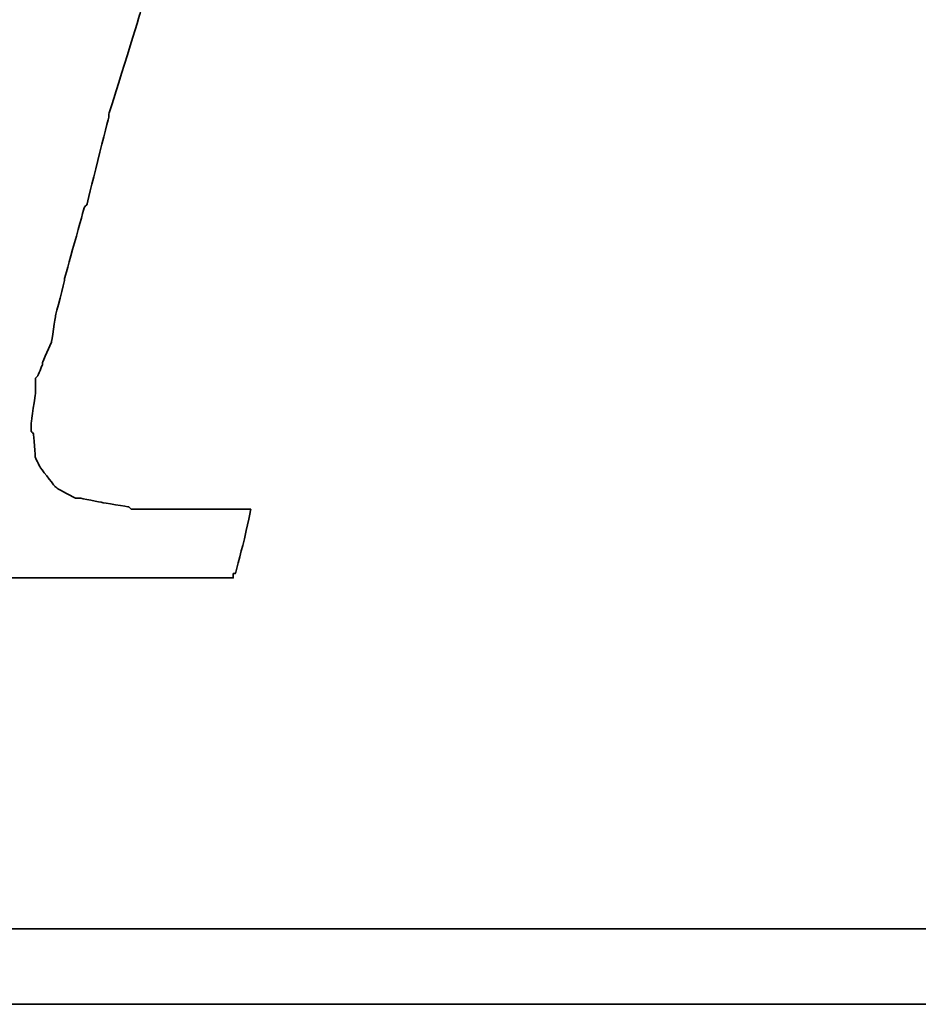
# Model space of a CAD drawing. Header units: inches. Extents: x 32 to 234, y 65 to 170.
# Tile 33 of 49: x 192.65 to 193.89, y 124.49 to 125.85. Entities that reach past the tile are written whole.
import ezdxf

# ---------------------------------------------------------------- set-up
doc = ezdxf.new("R2010")
doc.units = ezdxf.units.IN
doc.layers.add('DIM', color=4, linetype='Continuous')
doc.layers.add('layer 1', color=7, linetype='Continuous')

# ---------------------------------------------------------------- blocks, each defined once
blk = doc.blocks.new('TBI MOTION logo(完整正式版)')
at = {"layer": 'layer 1', "color": 22, "lineweight": 35}
for points, knots in [([(-40.59125, -7.943749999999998), (-40.59125, -7.943749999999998), (-40.97375, -7.943749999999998), (-40.97375, -7.943749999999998), (-40.97375, -7.943749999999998), (-40.97375, -7.943749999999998), (-41.38125, -7.943749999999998), (-41.38125, -7.943749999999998), (-41.38125, -7.943749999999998), (-41.38125, -7.943749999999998), (-41.54874999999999, -7.943749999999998), (-41.54874999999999, -7.943749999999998), (-41.54874999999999, -7.943749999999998), (-41.54874999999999, -7.943749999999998), (-41.59875, -7.943749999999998), (-41.59875, -7.943749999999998), (-41.59875, -7.943749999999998), (-41.59875, -7.943749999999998), (-41.88374999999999, -7.943749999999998), (-41.88374999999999, -7.943749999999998), (-41.88374999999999, -7.943749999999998), (-41.88374999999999, -7.943749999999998), (-41.90875, -7.91875), (-41.90875, -7.91875), (-41.90875, -7.91875), (-41.90875, -7.91875), (-42.19875, -7.871249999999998), (-42.19875, -7.871249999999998), (-42.19875, -7.871249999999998), (-42.19875, -7.871249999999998), (-42.43875, -7.82375), (-42.43875, -7.82375), (-42.43875, -7.82375), (-42.43875, -7.82375), (-42.45875, -7.82375), (-42.45875, -7.82375), (-42.45875, -7.82375), (-42.45875, -7.82375), (-42.48624999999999, -7.82375), (-42.48624999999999, -7.82375), (-42.48624999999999, -7.82375), (-42.48624999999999, -7.82375), (-42.67625, -7.723749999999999), (-42.67625, -7.723749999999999), (-42.67625, -7.723749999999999), (-42.67625, -7.723749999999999), (-42.70125, -7.70375), (-42.70125, -7.70375), (-42.70125, -7.70375), (-42.70125, -7.70375), (-42.72375, -7.678749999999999), (-42.72375, -7.678749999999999), (-42.72375, -7.678749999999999), (-42.72375, -7.678749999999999), (-42.86875, -7.488749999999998), (-42.86875, -7.488749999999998), (-42.86875, -7.488749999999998), (-42.86875, -7.488749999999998), (-42.89374999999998, -7.438749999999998), (-42.89374999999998, -7.438749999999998), (-42.89374999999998, -7.438749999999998), (-42.89374999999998, -7.438749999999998), (-42.91875, -7.388749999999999), (-42.91875, -7.388749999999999), (-42.91875, -7.388749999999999), (-42.91875, -7.388749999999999), (-42.93874999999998, -7.12875), (-42.93874999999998, -7.12875), (-42.93874999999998, -7.12875), (-42.93874999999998, -7.12875), (-42.96375, -7.103749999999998), (-42.96375, -7.103749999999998), (-42.96375, -7.103749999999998), (-42.96375, -7.103749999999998), (-42.96375, -7.053749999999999), (-42.96375, -7.053749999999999), (-42.96375, -7.053749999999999), (-42.96375, -7.053749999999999), (-42.96375, -7.00875), (-42.96375, -7.00875), (-42.96375, -7.00875), (-42.96375, -7.00875), (-42.91875, -6.69625), (-42.91875, -6.69625), (-42.91875, -6.69625), (-42.91875, -6.69625), (-42.91875, -6.62375), (-42.91875, -6.62375), (-42.91875, -6.62375), (-42.91875, -6.62375), (-42.91875, -6.59625), (-42.91875, -6.59625), (-42.91875, -6.59625), (-42.91875, -6.59625), (-42.91875, -6.57375), (-42.91875, -6.57375), (-42.91875, -6.57375), (-42.91875, -6.57375), (-42.91875, -6.528749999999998), (-42.91875, -6.528749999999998), (-42.91875, -6.528749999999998), (-42.91875, -6.528749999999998), (-42.89374999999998, -6.50375), (-42.89374999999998, -6.50375), (-42.89374999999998, -6.50375), (-42.89374999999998, -6.50375), (-42.84374999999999, -6.38375), (-42.84374999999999, -6.38375), (-42.84374999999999, -6.38375), (-42.84374999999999, -6.38375), (-42.84374999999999, -6.358749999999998), (-42.84374999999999, -6.358749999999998), (-42.84374999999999, -6.358749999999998), (-42.84374999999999, -6.358749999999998), (-42.74625, -6.143749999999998), (-42.74625, -6.143749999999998), (-42.74625, -6.143749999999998), (-42.74625, -6.143749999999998), (-42.70125, -5.853749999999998), (-42.70125, -5.853749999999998), (-42.70125, -5.853749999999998), (-42.70125, -5.853749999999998), (-42.60374999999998, -5.47125), (-42.60374999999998, -5.47125), (-42.60374999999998, -5.47125), (-42.60374999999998, -5.47125), (-42.60374999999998, -5.44875), (-42.60374999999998, -5.44875), (-42.60374999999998, -5.44875), (-42.60374999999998, -5.44875), (-42.38875, -4.678749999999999), (-42.38875, -4.678749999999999), (-42.38875, -4.678749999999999), (-42.38875, -4.678749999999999), (-42.36375, -4.653749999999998), (-42.36375, -4.653749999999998), (-42.36375, -4.653749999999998), (-42.36375, -4.653749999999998), (-42.12375, -3.69625), (-42.12375, -3.69625), (-42.12375, -3.69625), (-42.12375, -3.69625), (-42.12375, -3.67374), (-42.12375, -3.67374), (-42.12375, -3.67374), (-42.12375, -3.67374), (-41.78875, -2.593739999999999), (-41.78875, -2.593739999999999), (-41.78875, -2.593739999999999), (-41.78875, -2.593739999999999), (-41.18875, -0.19375), (-41.18875, -0.19375), (-41.18875, -0.19375), (-41.18875, -0.19375), (-40.54375, 2.20624), (-40.54375, 2.20624), (-40.54375, 2.20624), (-40.54375, 2.20624), (-40.25374999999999, 3.308749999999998), (-40.25374999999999, 3.308749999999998), (-40.25374999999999, 3.308749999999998), (-40.25374999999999, 3.308749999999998), (-39.98875, 4.27125), (-39.98875, 4.27125), (-39.98875, 4.27125), (-39.98875, 4.27125), (-39.77375, 5.131249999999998), (-39.77375, 5.131249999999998), (-39.77375, 5.131249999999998), (-39.77375, 5.131249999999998), (-39.67875, 5.47125), (-39.67875, 5.47125), (-39.67875, 5.47125), (-39.67875, 5.47125), (-39.60375, 5.756249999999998), (-39.60375, 5.756249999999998), (-39.60375, 5.756249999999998), (-39.60375, 5.756249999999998), (-39.60375, 5.78125), (-39.60375, 5.78125), (-39.60375, 5.78125), (-39.60375, 5.78125), (-39.50875, 5.97125), (-39.50875, 5.97125), (-39.50875, 5.97125), (-39.50875, 5.97125), (-39.50875, 6.138749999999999), (-39.50875, 6.138749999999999), (-39.50875, 6.138749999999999), (-39.50875, 6.138749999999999), (-39.48625, 6.166249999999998), (-39.48625, 6.166249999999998), (-39.48625, 6.166249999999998), (-39.48625, 6.166249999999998), (-39.46125, 6.286249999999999), (-39.46125, 6.286249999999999), (-39.46125, 6.286249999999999), (-39.46125, 6.286249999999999), (-39.46125, 6.426249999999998), (-39.46125, 6.426249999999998), (-39.46125, 6.426249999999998), (-39.46125, 6.426249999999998), (-39.41375, 6.426249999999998), (-39.41375, 6.426249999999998), (-39.41375, 6.426249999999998), (-39.41375, 6.426249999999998), (-39.29375, 6.69125), (-39.29375, 6.69125), (-39.29375, 6.69125), (-39.29375, 6.69125), (-39.26875, 6.741249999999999), (-39.26875, 6.741249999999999), (-39.26875, 6.741249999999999), (-39.26875, 6.741249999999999), (-39.24375, 6.76625), (-39.24375, 6.76625), (-39.24375, 6.76625), (-39.24375, 6.76625), (-38.98375, 7.006239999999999), (-38.98375, 7.006239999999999), (-38.98375, 7.006239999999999), (-38.98375, 7.006239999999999), (-38.95625, 7.026239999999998), (-38.95625, 7.026239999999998), (-38.95625, 7.026239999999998), (-38.95625, 7.026239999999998), (-38.78875, 7.126239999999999), (-38.78875, 7.126239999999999), (-38.78875, 7.126239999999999), (-38.78875, 7.126239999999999), (-38.76375, 7.126239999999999), (-38.76375, 7.126239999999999), (-38.76375, 7.126239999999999), (-38.76375, 7.126239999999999), (-38.74375, 7.126239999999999), (-38.74375, 7.126239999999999), (-38.74375, 7.126239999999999), (-38.74375, 7.126239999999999), (-38.52875, 7.171249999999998), (-38.52875, 7.171249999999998), (-38.52875, 7.171249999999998), (-38.52875, 7.171249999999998), (-38.52875, 7.196239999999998), (-38.52875, 7.196239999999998), (-38.52875, 7.196239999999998), (-38.52875, 7.196239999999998), (-38.50375, 7.196239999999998), (-38.50375, 7.196239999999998), (-38.50375, 7.196239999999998), (-38.50375, 7.196239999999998), (-38.26125, 7.21875), (-38.26125, 7.21875), (-38.26125, 7.21875), (-38.26125, 7.21875), (-38.23875000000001, 7.246239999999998), (-38.23875000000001, 7.246239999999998), (-38.23875000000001, 7.246239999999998), (-38.23875000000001, 7.246239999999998), (-38.21625, 7.246239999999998), (-38.21625, 7.246239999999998), (-38.21625, 7.246239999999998), (-38.21625, 7.246239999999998), (-38.18875, 7.246239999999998), (-38.18875, 7.246239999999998), (-38.18875, 7.246239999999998), (-38.18875, 7.246239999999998), (-37.90375, 7.246239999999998), (-37.90375, 7.246239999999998), (-37.90375, 7.246239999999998), (-37.90375, 7.246239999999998), (-37.85375, 7.246239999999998), (-37.85375, 7.246239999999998), (-37.85375, 7.246239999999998), (-37.85375, 7.246239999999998), (-37.75875, 7.246239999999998), (-37.75875, 7.246239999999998), (-37.75875, 7.246239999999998), (-37.75875, 7.246239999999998), (-37.42375, 7.246239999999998), (-37.42375, 7.246239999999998), (-37.42375, 7.246239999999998), (-37.42375, 7.246239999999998), (-37.08875, 7.246239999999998), (-37.08875, 7.246239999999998), (-37.08875, 7.246239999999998), (-37.08875, 7.246239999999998), (-37.06375, 7.246239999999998), (-37.06375, 7.246239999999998), (-37.06375, 7.246239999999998), (-37.06375, 7.246239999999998), (-37.06375, 7.266239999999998), (-37.06375, 7.266239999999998), (-37.06375, 7.266239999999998), (-37.06375, 7.266239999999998), (-37.03875, 7.291249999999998), (-37.03875, 7.291249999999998), (-37.03875, 7.291249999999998), (-37.03875, 7.291249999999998), (-37.03875, 7.31625), (-37.03875, 7.31625), (-37.03875, 7.31625), (-37.03875, 7.31625), (-36.94125, 7.676249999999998), (-36.94125, 7.676249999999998), (-36.94125, 7.676249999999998), (-36.94125, 7.676249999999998), (-36.86875, 7.98625), (-36.86875, 7.98625), (-36.86875, 7.98625), (-36.86875, 7.98625), (-36.98875000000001, 7.98625), (-36.98875000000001, 7.98625), (-36.98875000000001, 7.98625), (-36.98875000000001, 7.98625), (-37.42375, 7.98625), (-37.42375, 7.98625), (-37.42375, 7.98625), (-37.42375, 7.98625), (-37.94875, 7.98625), (-37.94875, 7.98625), (-37.94875, 7.98625), (-37.94875, 7.98625), (-38.57375, 7.98625), (-38.57375, 7.98625), (-38.57375, 7.98625), (-38.57375, 7.98625), (-39.29375, 7.98625), (-39.29375, 7.98625), (-39.29375, 7.98625), (-39.29375, 7.98625), (-40.82875, 7.98625), (-40.82875, 7.98625), (-40.82875, 7.98625), (-40.82875, 7.98625), (-42.36375, 7.98625), (-42.36375, 7.98625), (-42.36375, 7.98625), (-42.36375, 7.98625), (-43.08375, 7.98625), (-43.08375, 7.98625), (-43.08375, 7.98625), (-43.08375, 7.98625), (-43.70875, 7.98625), (-43.70875, 7.98625), (-43.70875, 7.98625), (-43.70875, 7.98625), (-44.23375, 7.98625), (-44.23375, 7.98625), (-44.23375, 7.98625), (-44.23375, 7.98625), (-44.66875, 7.98625), (-44.66875, 7.98625), (-44.66875, 7.98625), (-44.66875, 7.98625), (-44.88375, 7.98625), (-44.88375, 7.98625), (-44.88375, 7.98625), (-44.88375, 7.98625), (-44.90874999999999, 7.94125), (-44.90874999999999, 7.94125), (-44.90874999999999, 7.94125), (-44.90874999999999, 7.94125), (-44.90874999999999, 7.916249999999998), (-44.90874999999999, 7.916249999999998), (-44.90874999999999, 7.916249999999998), (-44.90874999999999, 7.916249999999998), (-45.00375, 7.55625), (-45.00375, 7.55625), (-45.00375, 7.55625), (-45.00375, 7.55625), (-45.05374999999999, 7.246239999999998), (-45.05374999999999, 7.246239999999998), (-45.05374999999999, 7.246239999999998), (-45.05374999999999, 7.246239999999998), (-44.61875, 7.246239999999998), (-44.61875, 7.246239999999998), (-44.61875, 7.246239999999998), (-44.61875, 7.246239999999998), (-44.11375, 7.246239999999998), (-44.11375, 7.246239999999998), (-44.11375, 7.246239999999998), (-44.11375, 7.246239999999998), (-43.99375, 7.246239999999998), (-43.99375, 7.246239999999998), (-43.99375, 7.246239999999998), (-43.99375, 7.246239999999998), (-43.94625, 7.246239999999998), (-43.94625, 7.246239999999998), (-43.94625, 7.246239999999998), (-43.94625, 7.246239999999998), (-43.92374, 7.246239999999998), (-43.92374, 7.246239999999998), (-43.92374, 7.246239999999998), (-43.92374, 7.246239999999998), (-43.65874999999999, 7.246239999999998), (-43.65874999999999, 7.246239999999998), (-43.65874999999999, 7.246239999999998), (-43.65874999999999, 7.246239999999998), (-43.63875, 7.21875), (-43.63875, 7.21875), (-43.63875, 7.21875), (-43.63875, 7.21875), (-43.46874999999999, 7.196239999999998), (-43.46874999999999, 7.196239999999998), (-43.46874999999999, 7.196239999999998), (-43.46874999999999, 7.196239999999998), (-43.39875, 7.196239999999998), (-43.39875, 7.196239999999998), (-43.39875, 7.196239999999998), (-43.39875, 7.196239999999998), (-43.37125, 7.171249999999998), (-43.37125, 7.171249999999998), (-43.37125, 7.171249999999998), (-43.37125, 7.171249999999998), (-43.34875, 7.171249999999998), (-43.34875, 7.171249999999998), (-43.34875, 7.171249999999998), (-43.34875, 7.171249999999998), (-43.20375, 7.126239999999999), (-43.20375, 7.126239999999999), (-43.20375, 7.126239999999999), (-43.20375, 7.126239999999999), (-43.05875, 7.076239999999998), (-43.05875, 7.076239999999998), (-43.05875, 7.076239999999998), (-43.05875, 7.076239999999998), (-43.01375, 7.076239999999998), (-43.01375, 7.076239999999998), (-43.01375, 7.076239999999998), (-43.01375, 7.076239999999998), (-42.98875, 7.026239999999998), (-42.98875, 7.026239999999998), (-42.98875, 7.026239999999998), (-42.98875, 7.026239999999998), (-42.79874999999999, 6.86125), (-42.79874999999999, 6.86125), (-42.79874999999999, 6.86125), (-42.79874999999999, 6.86125), (-42.77375, 6.81125), (-42.77375, 6.81125), (-42.77375, 6.81125), (-42.77375, 6.81125), (-42.74625, 6.76625), (-42.74625, 6.76625), (-42.74625, 6.76625), (-42.74625, 6.76625), (-42.72375, 6.47625), (-42.72375, 6.47625), (-42.72375, 6.47625), (-42.72375, 6.47625), (-42.70125, 6.45124), (-42.70125, 6.45124), (-42.70125, 6.45124), (-42.70125, 6.45124), (-42.70125, 6.426249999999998), (-42.70125, 6.426249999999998), (-42.70125, 6.426249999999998), (-42.70125, 6.426249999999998), (-42.72375, 6.40625), (-42.72375, 6.40625), (-42.72375, 6.40625), (-42.72375, 6.40625), (-42.74625, 5.97125), (-42.74625, 5.97125), (-42.74625, 5.97125), (-42.74625, 5.97125), (-42.74625, 5.94625), (-42.74625, 5.94625), (-42.74625, 5.94625), (-42.74625, 5.94625), (-42.74625, 5.926249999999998), (-42.74625, 5.926249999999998), (-42.74625, 5.926249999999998), (-42.74625, 5.926249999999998), (-42.77375, 5.876249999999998), (-42.77375, 5.876249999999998), (-42.77375, 5.876249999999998), (-42.77375, 5.876249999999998), (-42.81875, 5.80625), (-42.81875, 5.80625), (-42.81875, 5.80625), (-42.81875, 5.80625), (-42.86875, 5.63625), (-42.86875, 5.63625), (-42.86875, 5.63625), (-42.86875, 5.63625), (-42.91875, 5.39625), (-42.91875, 5.39625), (-42.91875, 5.39625), (-42.91875, 5.39625), (-42.91875, 5.37124), (-42.91875, 5.37124), (-42.91875, 5.37124), (-42.91875, 5.37124), (-43.01375, 5.10874), (-43.01375, 5.10874), (-43.01375, 5.10874), (-43.01375, 5.10874), (-43.10875, 4.771239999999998), (-43.10875, 4.771239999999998), (-43.10875, 4.771239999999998), (-43.10875, 4.771239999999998), (-43.29875, 3.956249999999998), (-43.29875, 3.956249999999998), (-43.29875, 3.956249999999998), (-43.29875, 3.956249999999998), (-43.58875, 2.951249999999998), (-43.58875, 2.951249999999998), (-43.58875, 2.951249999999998), (-43.58875, 2.951249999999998), (-43.87375, 1.87125), (-43.87375, 1.87125), (-43.87375, 1.87125), (-43.87375, 1.87125), (-44.52625, -0.50374), (-44.52625, -0.50374), (-44.52625, -0.50374), (-44.52625, -0.50374), (-45.14874999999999, -2.853749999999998), (-45.14874999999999, -2.853749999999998), (-45.14874999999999, -2.853749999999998), (-45.14874999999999, -2.853749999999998), (-45.43375, -3.95875), (-45.43375, -3.95875), (-45.43375, -3.95875), (-45.43375, -3.95875), (-45.69874999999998, -4.96875), (-45.69874999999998, -4.96875), (-45.69874999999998, -4.96875), (-45.69874999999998, -4.96875), (-45.91375, -5.78375), (-45.91375, -5.78375), (-45.91375, -5.78375), (-45.91375, -5.78375), (-46.01374999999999, -6.11875), (-46.01374999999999, -6.11875), (-46.01374999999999, -6.11875), (-46.01374999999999, -6.11875), (-46.01374999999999, -6.143749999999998), (-46.01374999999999, -6.143749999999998), (-46.01374999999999, -6.143749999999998), (-46.01374999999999, -6.143749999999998), (-46.10875, -6.40875), (-46.10875, -6.40875), (-46.10875, -6.40875), (-46.10875, -6.40875), (-46.15375, -6.648749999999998), (-46.15375, -6.648749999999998), (-46.15375, -6.648749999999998), (-46.15375, -6.648749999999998), (-46.20375, -6.83875), (-46.20375, -6.83875), (-46.20375, -6.83875), (-46.20375, -6.83875), (-46.22874999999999, -6.933749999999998), (-46.22874999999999, -6.933749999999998), (-46.22874999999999, -6.933749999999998), (-46.22874999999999, -6.933749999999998), (-46.22874999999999, -7.07875), (-46.22874999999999, -7.07875), (-46.22874999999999, -7.07875), (-46.22874999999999, -7.07875), (-46.27374999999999, -7.07875), (-46.27374999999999, -7.07875), (-46.27374999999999, -7.07875), (-46.27374999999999, -7.07875), (-46.39375, -7.34375), (-46.39375, -7.34375), (-46.39375, -7.34375), (-46.39375, -7.34375), (-46.39375, -7.36875), (-46.39375, -7.36875), (-46.39375, -7.36875), (-46.39375, -7.36875), (-46.42125, -7.388749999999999), (-46.42125, -7.388749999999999), (-46.42125, -7.388749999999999), (-46.42125, -7.388749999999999), (-46.68375, -7.678749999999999), (-46.68375, -7.678749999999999), (-46.68375, -7.678749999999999), (-46.68375, -7.678749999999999), (-46.70875, -7.70375), (-46.70875, -7.70375), (-46.70875, -7.70375), (-46.70875, -7.70375), (-46.75374999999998, -7.723749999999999), (-46.75374999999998, -7.723749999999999), (-46.75374999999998, -7.723749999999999), (-46.75374999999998, -7.723749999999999), (-47.08874999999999, -7.871249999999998), (-47.08874999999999, -7.871249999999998), (-47.08874999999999, -7.871249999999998), (-47.08874999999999, -7.871249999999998), (-47.11625, -7.871249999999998), (-47.11625, -7.871249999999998), (-47.11625, -7.871249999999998), (-47.11625, -7.871249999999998), (-47.13875, -7.893749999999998), (-47.13875, -7.893749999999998), (-47.13875, -7.893749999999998), (-47.13875, -7.893749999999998), (-47.56874999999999, -7.91875), (-47.56874999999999, -7.91875), (-47.56874999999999, -7.91875), (-47.56874999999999, -7.91875), (-47.59624999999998, -7.943749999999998), (-47.59624999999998, -7.943749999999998), (-47.59624999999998, -7.943749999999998), (-47.59624999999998, -7.943749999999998), (-47.64375, -7.943749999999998), (-47.64375, -7.943749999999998), (-47.64375, -7.943749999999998), (-47.64375, -7.943749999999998), (-47.73625, -7.943749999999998), (-47.73625, -7.943749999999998), (-47.73625, -7.943749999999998), (-47.73625, -7.943749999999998), (-48.07375, -7.943749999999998), (-48.07375, -7.943749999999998), (-48.07375, -7.943749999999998), (-48.07375, -7.943749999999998), (-48.36125, -7.943749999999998), (-48.36125, -7.943749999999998), (-48.36125, -7.943749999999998), (-48.36125, -7.943749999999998), (-48.36125, -7.966249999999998), (-48.36125, -7.966249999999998), (-48.36125, -7.966249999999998), (-48.36125, -7.966249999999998), (-48.36125, -7.991249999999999), (-48.36125, -7.991249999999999), (-48.36125, -7.991249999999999), (-48.36125, -7.991249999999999), (-48.38875, -8.013749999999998), (-48.38875, -8.013749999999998), (-48.38875, -8.013749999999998), (-48.38875, -8.013749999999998), (-48.50875, -8.34875), (-48.50875, -8.34875), (-48.50875, -8.34875), (-48.50875, -8.34875), (-48.55375, -8.68625), (-48.55375, -8.68625), (-48.55375, -8.68625), (-48.55375, -8.68625), (-48.45875, -8.68625), (-48.45875, -8.68625), (-48.45875, -8.68625), (-48.45875, -8.68625), (-48.07375, -8.68625), (-48.07375, -8.68625), (-48.07375, -8.68625), (-48.07375, -8.68625), (-47.52374999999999, -8.68625), (-47.52374999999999, -8.68625), (-47.52374999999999, -8.68625), (-47.52374999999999, -8.68625), (-46.92375, -8.68625), (-46.92375, -8.68625), (-46.92375, -8.68625), (-46.92375, -8.68625), (-46.25375, -8.68625), (-46.25375, -8.68625), (-46.25375, -8.68625), (-46.25375, -8.68625), (-46.20375, -8.68625), (-46.20375, -8.68625), (-46.20375, -8.68625), (-46.20375, -8.68625), (-44.71375, -8.68625), (-44.71375, -8.68625), (-44.71375, -8.68625), (-44.71375, -8.68625), (-43.22874999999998, -8.68625), (-43.22874999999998, -8.68625), (-43.22874999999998, -8.68625), (-43.22874999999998, -8.68625), (-42.55875, -8.68625), (-42.55875, -8.68625), (-42.55875, -8.68625), (-42.55875, -8.68625), (-42.50874999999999, -8.68625), (-42.50874999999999, -8.68625), (-42.50874999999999, -8.68625), (-42.50874999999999, -8.68625), (-41.93375, -8.68625), (-41.93375, -8.68625), (-41.93375, -8.68625), (-41.93375, -8.68625), (-41.38125, -8.68625), (-41.38125, -8.68625), (-41.38125, -8.68625), (-41.38125, -8.68625), (-40.97375, -8.68625), (-40.97375, -8.68625), (-40.97375, -8.68625), (-40.97375, -8.68625), (-40.78125, -8.68625), (-40.78125, -8.68625), (-40.78125, -8.68625), (-40.78125, -8.68625), (-40.78125, -8.638749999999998), (-40.78125, -8.638749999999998), (-40.78125, -8.638749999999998), (-40.78125, -8.638749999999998), (-40.75874999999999, -8.638749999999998), (-40.75874999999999, -8.638749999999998), (-40.75874999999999, -8.638749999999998), (-40.75874999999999, -8.638749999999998), (-40.66374999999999, -8.27875), (-40.66374999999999, -8.27875), (-40.66374999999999, -8.27875), (-40.66374999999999, -8.27875), (-40.59125, -7.943749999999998), (-40.59125, -7.943749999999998)], [0, 0, 0, 0, 0.0055865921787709, 0.0055865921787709, 0.0055865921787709, 0.0055866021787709, 0.0111731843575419, 0.0111731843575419, 0.0111731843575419, 0.0111731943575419, 0.0167597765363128, 0.0167597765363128, 0.0167597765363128, 0.0167597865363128, 0.0223463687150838, 0.0223463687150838, 0.0223463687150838, 0.0223463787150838, 0.0279329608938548, 0.0279329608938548, 0.0279329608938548, 0.0279329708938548, 0.0335195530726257, 0.0335195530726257, 0.0335195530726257, 0.0335195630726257, 0.0391061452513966, 0.0391061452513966, 0.0391061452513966, 0.0391061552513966, 0.0446927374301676, 0.0446927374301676, 0.0446927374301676, 0.0446927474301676, 0.0502793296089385, 0.0502793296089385, 0.0502793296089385, 0.0502793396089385, 0.0558659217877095, 0.0558659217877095, 0.0558659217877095, 0.0558659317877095, 0.0614525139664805, 0.0614525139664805, 0.0614525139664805, 0.0614525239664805, 0.0670391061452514, 0.0670391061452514, 0.0670391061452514, 0.0670391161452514, 0.0726256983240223, 0.0726256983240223, 0.0726256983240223, 0.0726257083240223, 0.0782122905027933, 0.0782122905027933, 0.0782122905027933, 0.0782123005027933, 0.0837988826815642, 0.0837988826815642, 0.0837988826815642, 0.0837988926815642, 0.0893854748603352, 0.0893854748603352, 0.0893854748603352, 0.0893854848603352, 0.0949720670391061, 0.0949720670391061, 0.0949720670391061, 0.0949720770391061, 0.1005586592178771, 0.1005586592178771, 0.1005586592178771, 0.1005586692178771, 0.106145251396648, 0.106145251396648, 0.106145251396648, 0.106145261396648, 0.1117318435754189, 0.1117318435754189, 0.1117318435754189, 0.1117318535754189, 0.1173184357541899, 0.1173184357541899, 0.1173184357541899, 0.1173184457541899, 0.1229050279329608, 0.1229050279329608, 0.1229050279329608, 0.1229050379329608, 0.1284916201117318, 0.1284916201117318, 0.1284916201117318, 0.1284916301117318, 0.1340782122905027, 0.1340782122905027, 0.1340782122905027, 0.1340782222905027, 0.1396648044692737, 0.1396648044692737, 0.1396648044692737, 0.1396648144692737, 0.1452513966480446, 0.1452513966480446, 0.1452513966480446, 0.1452514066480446, 0.1508379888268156, 0.1508379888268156, 0.1508379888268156, 0.1508379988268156, 0.1564245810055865, 0.1564245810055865, 0.1564245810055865, 0.1564245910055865, 0.1620111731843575, 0.1620111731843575, 0.1620111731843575, 0.1620111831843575, 0.1675977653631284, 0.1675977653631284, 0.1675977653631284, 0.1675977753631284, 0.1731843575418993, 0.1731843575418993, 0.1731843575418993, 0.1731843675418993, 0.1787709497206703, 0.1787709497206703, 0.1787709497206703, 0.1787709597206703, 0.1843575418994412, 0.1843575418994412, 0.1843575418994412, 0.1843575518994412, 0.1899441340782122, 0.1899441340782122, 0.1899441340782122, 0.1899441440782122, 0.1955307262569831, 0.1955307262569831, 0.1955307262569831, 0.1955307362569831, 0.2011173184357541, 0.2011173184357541, 0.2011173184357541, 0.2011173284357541, 0.206703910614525, 0.206703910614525, 0.206703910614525, 0.206703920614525, 0.2122905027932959, 0.2122905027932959, 0.2122905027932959, 0.2122905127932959, 0.2178770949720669, 0.2178770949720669, 0.2178770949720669, 0.2178771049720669, 0.2234636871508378, 0.2234636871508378, 0.2234636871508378, 0.2234636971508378, 0.2290502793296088, 0.2290502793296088, 0.2290502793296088, 0.2290502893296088, 0.2346368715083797, 0.2346368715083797, 0.2346368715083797, 0.2346368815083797, 0.2402234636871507, 0.2402234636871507, 0.2402234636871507, 0.2402234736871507, 0.2458100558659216, 0.2458100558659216, 0.2458100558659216, 0.2458100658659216, 0.2513966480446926, 0.2513966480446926, 0.2513966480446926, 0.2513966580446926, 0.2569832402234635, 0.2569832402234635, 0.2569832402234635, 0.2569832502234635, 0.2625698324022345, 0.2625698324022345, 0.2625698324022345, 0.2625698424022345, 0.2681564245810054, 0.2681564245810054, 0.2681564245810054, 0.2681564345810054, 0.2737430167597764, 0.2737430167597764, 0.2737430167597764, 0.2737430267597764, 0.2793296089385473, 0.2793296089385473, 0.2793296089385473, 0.2793296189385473, 0.2849162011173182, 0.2849162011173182, 0.2849162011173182, 0.2849162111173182, 0.2905027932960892, 0.2905027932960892, 0.2905027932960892, 0.2905028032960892, 0.2960893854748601, 0.2960893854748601, 0.2960893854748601, 0.29608939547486, 0.3016759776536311, 0.3016759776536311, 0.3016759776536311, 0.3016759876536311, 0.3072625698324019, 0.3072625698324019, 0.3072625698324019, 0.3072625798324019, 0.312849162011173, 0.312849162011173, 0.312849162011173, 0.312849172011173, 0.3184357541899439, 0.3184357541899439, 0.3184357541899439, 0.3184357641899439, 0.3240223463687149, 0.3240223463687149, 0.3240223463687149, 0.3240223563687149, 0.3296089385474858, 0.3296089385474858, 0.3296089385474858, 0.3296089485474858, 0.3351955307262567, 0.3351955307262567, 0.3351955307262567, 0.3351955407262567, 0.3407821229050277, 0.3407821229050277, 0.3407821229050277, 0.3407821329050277, 0.3463687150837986, 0.3463687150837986, 0.3463687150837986, 0.3463687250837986, 0.3519553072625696, 0.3519553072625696, 0.3519553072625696, 0.3519553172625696, 0.3575418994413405, 0.3575418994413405, 0.3575418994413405, 0.3575419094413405, 0.3631284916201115, 0.3631284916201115, 0.3631284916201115, 0.3631285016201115, 0.3687150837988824, 0.3687150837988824, 0.3687150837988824, 0.3687150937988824, 0.3743016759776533, 0.3743016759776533, 0.3743016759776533, 0.3743016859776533, 0.3798882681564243, 0.3798882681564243, 0.3798882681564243, 0.3798882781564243, 0.3854748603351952, 0.3854748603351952, 0.3854748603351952, 0.3854748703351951, 0.3910614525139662, 0.3910614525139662, 0.3910614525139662, 0.3910614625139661, 0.3966480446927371, 0.3966480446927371, 0.3966480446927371, 0.3966480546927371, 0.4022346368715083, 0.4022346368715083, 0.4022346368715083, 0.4022346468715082, 0.407821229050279, 0.407821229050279, 0.407821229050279, 0.407821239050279, 0.4134078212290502, 0.4134078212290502, 0.4134078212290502, 0.4134078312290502, 0.4189944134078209, 0.4189944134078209, 0.4189944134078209, 0.4189944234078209, 0.4245810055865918, 0.4245810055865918, 0.4245810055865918, 0.4245810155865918, 0.4301675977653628, 0.4301675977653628, 0.4301675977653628, 0.4301676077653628, 0.4357541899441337, 0.4357541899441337, 0.4357541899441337, 0.4357541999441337, 0.4413407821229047, 0.4413407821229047, 0.4413407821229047, 0.4413407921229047, 0.4469273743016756, 0.4469273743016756, 0.4469273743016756, 0.4469273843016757, 0.4525139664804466, 0.4525139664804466, 0.4525139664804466, 0.4525139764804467, 0.4581005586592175, 0.4581005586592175, 0.4581005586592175, 0.4581005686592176, 0.4636871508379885, 0.4636871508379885, 0.4636871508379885, 0.4636871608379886, 0.4692737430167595, 0.4692737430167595, 0.4692737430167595, 0.4692737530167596, 0.4748603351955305, 0.4748603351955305, 0.4748603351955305, 0.4748603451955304, 0.4804469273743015, 0.4804469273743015, 0.4804469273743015, 0.4804469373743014, 0.4860335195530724, 0.4860335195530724, 0.4860335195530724, 0.4860335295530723, 0.4916201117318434, 0.4916201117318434, 0.4916201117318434, 0.4916201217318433, 0.4972067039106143, 0.4972067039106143, 0.4972067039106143, 0.4972067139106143, 0.5027932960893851, 0.5027932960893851, 0.5027932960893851, 0.5027933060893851, 0.508379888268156, 0.508379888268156, 0.508379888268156, 0.508379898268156, 0.513966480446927, 0.513966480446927, 0.513966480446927, 0.5139664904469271, 0.519553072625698, 0.519553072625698, 0.519553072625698, 0.5195530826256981, 0.525139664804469, 0.525139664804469, 0.525139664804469, 0.525139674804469, 0.53072625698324, 0.53072625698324, 0.53072625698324, 0.5307262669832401, 0.536312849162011, 0.536312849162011, 0.536312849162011, 0.5363128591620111, 0.541899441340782, 0.541899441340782, 0.541899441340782, 0.5418994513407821, 0.547486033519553, 0.547486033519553, 0.547486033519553, 0.547486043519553, 0.553072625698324, 0.553072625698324, 0.553072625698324, 0.5530726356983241, 0.558659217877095, 0.558659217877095, 0.558659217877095, 0.558659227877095, 0.564245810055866, 0.564245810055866, 0.564245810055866, 0.564245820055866, 0.569832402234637, 0.569832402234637, 0.569832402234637, 0.5698324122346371, 0.575418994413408, 0.575418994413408, 0.575418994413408, 0.575419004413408, 0.581005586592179, 0.581005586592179, 0.581005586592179, 0.581005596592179, 0.58659217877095, 0.58659217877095, 0.58659217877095, 0.58659218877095, 0.592178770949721, 0.592178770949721, 0.592178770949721, 0.5921787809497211, 0.5977653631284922, 0.5977653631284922, 0.5977653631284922, 0.5977653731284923, 0.603351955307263, 0.603351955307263, 0.603351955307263, 0.603351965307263, 0.608938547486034, 0.608938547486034, 0.608938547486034, 0.608938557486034, 0.6145251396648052, 0.6145251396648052, 0.6145251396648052, 0.6145251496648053, 0.6201117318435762, 0.6201117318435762, 0.6201117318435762, 0.6201117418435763, 0.6256983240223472, 0.6256983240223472, 0.6256983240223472, 0.6256983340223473, 0.631284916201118, 0.631284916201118, 0.631284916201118, 0.631284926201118, 0.6368715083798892, 0.6368715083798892, 0.6368715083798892, 0.6368715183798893, 0.6424581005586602, 0.6424581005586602, 0.6424581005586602, 0.6424581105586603, 0.6480446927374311, 0.6480446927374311, 0.6480446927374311, 0.6480447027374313, 0.6536312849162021, 0.6536312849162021, 0.6536312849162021, 0.6536312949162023, 0.6592178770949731, 0.6592178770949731, 0.6592178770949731, 0.6592178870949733, 0.6648044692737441, 0.6648044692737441, 0.6648044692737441, 0.6648044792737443, 0.6703910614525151, 0.6703910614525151, 0.6703910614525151, 0.6703910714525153, 0.6759776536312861, 0.6759776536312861, 0.6759776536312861, 0.6759776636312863, 0.6815642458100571, 0.6815642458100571, 0.6815642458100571, 0.6815642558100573, 0.687150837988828, 0.687150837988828, 0.687150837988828, 0.687150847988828, 0.6927374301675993, 0.6927374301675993, 0.6927374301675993, 0.6927374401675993, 0.69832402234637, 0.69832402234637, 0.69832402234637, 0.69832403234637, 0.703910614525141, 0.703910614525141, 0.703910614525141, 0.703910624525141, 0.7094972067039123, 0.7094972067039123, 0.7094972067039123, 0.7094972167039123, 0.715083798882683, 0.715083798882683, 0.715083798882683, 0.715083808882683, 0.7206703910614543, 0.7206703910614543, 0.7206703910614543, 0.7206704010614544, 0.7262569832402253, 0.7262569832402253, 0.7262569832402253, 0.7262569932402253, 0.731843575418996, 0.731843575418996, 0.731843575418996, 0.731843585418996, 0.7374301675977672, 0.7374301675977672, 0.7374301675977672, 0.7374301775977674, 0.7430167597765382, 0.7430167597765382, 0.7430167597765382, 0.7430167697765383, 0.7486033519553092, 0.7486033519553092, 0.7486033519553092, 0.7486033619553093, 0.75418994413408, 0.75418994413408, 0.75418994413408, 0.75418995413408, 0.7597765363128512, 0.7597765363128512, 0.7597765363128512, 0.7597765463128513, 0.7653631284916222, 0.7653631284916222, 0.7653631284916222, 0.7653631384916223, 0.770949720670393, 0.770949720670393, 0.770949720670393, 0.770949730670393, 0.7765363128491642, 0.7765363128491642, 0.7765363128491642, 0.7765363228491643, 0.7821229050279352, 0.7821229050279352, 0.7821229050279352, 0.7821229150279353, 0.787709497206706, 0.787709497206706, 0.787709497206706, 0.787709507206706, 0.7932960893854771, 0.7932960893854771, 0.7932960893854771, 0.7932960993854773, 0.798882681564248, 0.798882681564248, 0.798882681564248, 0.798882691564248, 0.8044692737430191, 0.8044692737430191, 0.8044692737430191, 0.8044692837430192, 0.8100558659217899, 0.8100558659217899, 0.8100558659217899, 0.81005587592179, 0.8156424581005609, 0.8156424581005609, 0.8156424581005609, 0.815642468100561, 0.8212290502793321, 0.8212290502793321, 0.8212290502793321, 0.8212290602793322, 0.8268156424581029, 0.8268156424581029, 0.8268156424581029, 0.826815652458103, 0.8324022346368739, 0.8324022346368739, 0.8324022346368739, 0.832402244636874, 0.8379888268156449, 0.8379888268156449, 0.8379888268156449, 0.837988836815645, 0.8435754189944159, 0.8435754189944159, 0.8435754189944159, 0.843575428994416, 0.8491620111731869, 0.8491620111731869, 0.8491620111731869, 0.849162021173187, 0.8547486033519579, 0.8547486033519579, 0.8547486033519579, 0.854748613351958, 0.8603351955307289, 0.8603351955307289, 0.8603351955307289, 0.860335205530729, 0.8659217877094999, 0.8659217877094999, 0.8659217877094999, 0.8659217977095, 0.8715083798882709, 0.8715083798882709, 0.8715083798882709, 0.871508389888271, 0.8770949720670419, 0.8770949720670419, 0.8770949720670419, 0.877094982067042, 0.8826815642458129, 0.8826815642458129, 0.8826815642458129, 0.882681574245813, 0.888268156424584, 0.888268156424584, 0.888268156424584, 0.8882681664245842, 0.8938547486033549, 0.8938547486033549, 0.8938547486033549, 0.893854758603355, 0.8994413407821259, 0.8994413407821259, 0.8994413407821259, 0.899441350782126, 0.9050279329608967, 0.9050279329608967, 0.9050279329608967, 0.9050279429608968, 0.9106145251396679, 0.9106145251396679, 0.9106145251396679, 0.910614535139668, 0.9162011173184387, 0.9162011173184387, 0.9162011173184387, 0.9162011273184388, 0.9217877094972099, 0.9217877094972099, 0.9217877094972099, 0.92178771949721, 0.9273743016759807, 0.9273743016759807, 0.9273743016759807, 0.9273743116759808, 0.9329608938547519, 0.9329608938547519, 0.9329608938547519, 0.932960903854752, 0.9385474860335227, 0.9385474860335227, 0.9385474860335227, 0.9385474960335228, 0.944134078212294, 0.944134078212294, 0.944134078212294, 0.9441340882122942, 0.9497206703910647, 0.9497206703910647, 0.9497206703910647, 0.9497206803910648, 0.9553072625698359, 0.9553072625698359, 0.9553072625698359, 0.955307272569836, 0.960893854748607, 0.960893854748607, 0.960893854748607, 0.9608938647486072, 0.9664804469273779, 0.9664804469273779, 0.9664804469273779, 0.966480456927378, 0.972067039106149, 0.972067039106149, 0.972067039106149, 0.9720670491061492, 0.9776536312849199, 0.9776536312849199, 0.9776536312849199, 0.97765364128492, 0.9832402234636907, 0.9832402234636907, 0.9832402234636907, 0.9832402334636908, 0.988826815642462, 0.988826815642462, 0.988826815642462, 0.9888268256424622, 0.9944134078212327, 0.9944134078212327, 0.9944134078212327, 0.9944134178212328, 1, 1, 1, 1]), ([(75.90875, -9.47875), (75.90875, -9.47875), (75.90875, -12.28625), (75.90875, -12.28625), (75.90875, -12.28625), (75.90875, -12.28625), (75.90875, -12.47875), (75.90875, -12.47875), (75.90875, -12.47875), (75.90875, -12.47875), (75.71625, -12.47875), (75.71625, -12.47875), (75.71625, -12.47875), (75.71625, -12.47875), (-88.32874999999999, -12.47875), (-88.32874999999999, -12.47875), (-88.32874999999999, -12.47875), (-88.32874999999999, -12.47875), (-88.32874999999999, -13.29375), (-88.32874999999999, -13.29375), (-88.32874999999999, -13.29375), (-88.32874999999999, -13.29375), (82.89125, -13.29375), (82.89125, -13.29375), (82.89125, -13.29375), (82.89125, -13.29375), (75.90875, -9.47875), (75.90875, -9.47875)], [0, 0, 0, 0, 0.1428571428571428, 0.1428571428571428, 0.1428571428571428, 0.1428571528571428, 0.2857142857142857, 0.2857142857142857, 0.2857142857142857, 0.2857142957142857, 0.4285714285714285, 0.4285714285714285, 0.4285714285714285, 0.4285714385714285, 0.5714285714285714, 0.5714285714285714, 0.5714285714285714, 0.5714285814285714, 0.7142857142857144, 0.7142857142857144, 0.7142857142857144, 0.7142857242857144, 0.8571428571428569, 0.8571428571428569, 0.8571428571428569, 0.8571428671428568, 1, 1, 1, 1])]:
    blk.add_open_spline(points, degree=3, knots=knots, dxfattribs=at)

msp = doc.modelspace()

# ---------------------------------------------------------------- block references
at = {"layer": 'DIM', "xscale": 0.1275750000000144, "yscale": 0.1275750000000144, "zscale": 0.1275750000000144}
msp.add_blockref('TBI MOTION logo(完整正式版)', (198.1465671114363, 126.1876841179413), dxfattribs=at)

doc.saveas('drawing.dxf')
